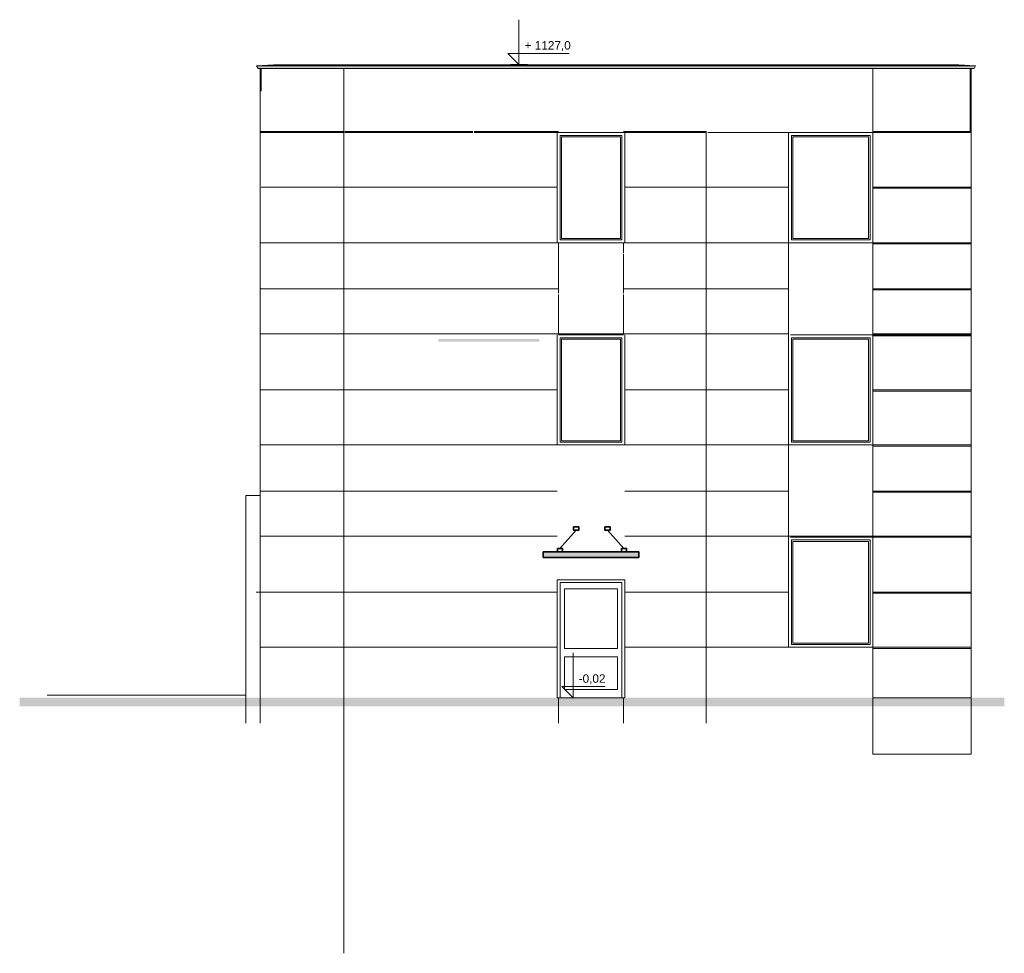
# Model space of a CAD drawing. Header units: millimetres. Extents: x 88619 to 106141, y 19476 to 36093.
import ezdxf

# ---------------------------------------------------------------- set-up
doc = ezdxf.new("R2010")
doc.units = ezdxf.units.MM
doc.header["$MEASUREMENT"] = 0
for name, color, linetype, lineweight, true_color in [('Konstrukcja - Belki_Nr_pióra__1', 7, 'Continuous', 13, 0x6879ec), ('Konstrukcja - Belki_Nr_pióra__61', 7, 'Continuous', 18, 0x6a6a6a), ('Nowe_0_Nr_pióra__105', 7, 'Continuous', 13, 0xcccccc), ('Nowe_0_Nr_pióra__61', 7, 'Continuous', 18, 0x6a6a6a), ('Nowe_0_Nr_pióra__62', 7, 'Continuous', 18, 0xaaaaaa), ('Nowe_0_Nr_pióra__82', 7, 'Continuous', 13, 0xaaaaaa), ('Nowe_2D - Ogólne_Nr_pióra__87', 7, 'Continuous', 13, 0x6a6a6a), ('Nowe_Konstrukcja - Dachy_Nr_pióra__92', 7, 'Continuous', 13, 0x6a6a6a), ('Nowe_Konstrukcja - Ściany zew_Nr_pióra__105', 7, 'Continuous', 13, 0xcccccc), ('Nowe_Konstrukcja - Ściany zew_Nr_pióra__61', 7, 'Continuous', 18, 0x6a6a6a), ('Nowe_Konstrukcja - Ściany zew_Nr_pióra__82', 7, 'Continuous', 13, 0xaaaaaa), ('Nowe_Konstrukcja - Ściany zew_Nr_pióra__87', 7, 'Continuous', 13, 0x6a6a6a), ('Nowe_Wymiarowanie - Ogólne_Nr_pióra__81', 7, 'Continuous', 13, 0x6a6a6a)]:
    doc.layers.add(name, color=color, linetype=linetype, lineweight=lineweight, true_color=true_color)
for name, color, linetype, lineweight in [('Konstrukcja - Belki_Nr_pióra__21', 7, 'Continuous', 20), ('Nowe_Konstrukcja - Stropy_Nr_pióra__3', 7, 'Continuous', 13), ('Nowe_Konstrukcja - Ściany zew_Nr_pióra__3', 7, 'Continuous', 13), ('Nowe_Polilinia#1_Nr_pióra__7', 7, 'Continuous', 35), ('Nowe_Wymiarowanie - Ogólne_Nr_pióra__21', 7, 'Continuous', 20), ('Nowe_Wymiarowanie - Ogólne_Nr_pióra__41', 7, 'Continuous', 13), ('Nowe_Wypełnienie_Nr_pióra__7', 7, 'Continuous', 35)]:
    doc.layers.add(name, color=color, linetype=linetype, lineweight=lineweight)
doc.layers.add('Nowe_Konstrukcja - Dachy', color=7, linetype='Continuous')
doc.layers.add('Nowe_Wymiarowanie - Ogólne', color=7, linetype='Continuous')
doc.styles.add('STYL_AUTOMATYCZNY_1', font='arial.ttf')
pattern_1 = [(180, (1808.36, 24022.97), (2e-09, 68), []), (90, (1808.36, 24022.97), (204, 0), [68, -68]), (90, (1706.36, 24090.97), (204, 0), [68, -68])]

# ---------------------------------------------------------------- blocks, each defined once
blk = doc.blocks.new('*X2')
at = {"layer": 'Nowe_Konstrukcja - Dachy_Nr_pióra__92', "linetype": 'Continuous', "lineweight": 13, "true_color": 0x6a6a6a}
blk.add_hatch(color=251, dxfattribs=at).paths.add_polyline_path([(97867, 30360), (97867, 30411), (96067, 30411), (96067, 30360)])
blk = doc.blocks.new('ElemPrzekroju_1_4')
at = {"layer": 'Nowe_Konstrukcja - Dachy', "lineweight": 0}
blk.add_blockref('*X2', (0, 0), dxfattribs=at)
blk = doc.blocks.new('Wymiary_1_4', base_point=(97504, 35293))
at = {"layer": 'Nowe_Wymiarowanie - Ogólne_Nr_pióra__81', "color": 251, "linetype": 'Continuous', "lineweight": 13, "true_color": 0x6a6a6a}
for p, q in [((97504, 35293), (97504, 36093)), ((97504, 35293), (97304, 35493)), ((97304, 35493), (97504, 35493)), ((97504, 35493), (98395, 35493)), ((97504, 35293), (97354, 35293)), ((97504, 35293), (97654, 35293))]:
    blk.add_line(p, q, dxfattribs=at)
at = {"layer": 'Nowe_Wymiarowanie - Ogólne_Nr_pióra__41', "color": 7, "lineweight": 13, "insert": (97604, 35533), "char_height": 150, "attachment_point": 7, "style": 'STYL_AUTOMATYCZNY_1'}
blk.add_mtext('\\A1;{\\pql;\\fArial|b0|i0|c238|p0;\\W1.000000;+ 1127,0}', dxfattribs=at)
blk = doc.blocks.new('Wymiary_2_4', base_point=(98466, 24023))
at = {"layer": 'Nowe_Wymiarowanie - Ogólne_Nr_pióra__21', "color": 7, "linetype": 'Continuous', "lineweight": 20}
for p, q in [((98466, 24023), (98466, 24823)), ((98466, 24023), (98266, 24223)), ((98266, 24223), (98466, 24223)), ((98466, 24223), (99035, 24223)), ((98466, 24023), (98316, 24023)), ((98466, 24023), (98616, 24023))]:
    blk.add_line(p, q, dxfattribs=at)
at = {"layer": 'Nowe_Wymiarowanie - Ogólne_Nr_pióra__41', "color": 7, "lineweight": 13, "insert": (98566, 24263), "char_height": 150, "attachment_point": 7, "style": 'STYL_AUTOMATYCZNY_1'}
blk.add_mtext('\\A1;{\\pql;\\fArial|b0|i0|c238|p0;\\W1.000000;-0,02}', dxfattribs=at)

msp = doc.modelspace()

# ---------------------------------------------------------------- hatches: boundary and pattern name
at = {"layer": 'Konstrukcja - Belki_Nr_pióra__1', "linetype": 'Continuous', "lineweight": 13, "true_color": 0x6879ec}
h = msp.add_hatch(dxfattribs=at)
h.set_pattern_fill('Cegła___wiązanie_wozówko_52', color=171, style=0, pattern_type=2)
h.set_pattern_definition(pattern_1)
h.paths.add_polyline_path([(92885, 35223), (92885, 35223), (105580, 35223), (105580, 35223)])
h = msp.add_hatch(dxfattribs=at)
h.set_pattern_fill('Cegła___wiązanie_wozówko_52', color=171, style=0, pattern_type=2)
h.set_pattern_definition(pattern_1)
h.paths.add_polyline_path([(92885, 35223), (92885, 35223), (105580, 35223), (105580, 35223)])
at = {"layer": 'Konstrukcja - Belki_Nr_pióra__21', "linetype": 'Continuous', "lineweight": 20}
h = msp.add_hatch(dxfattribs=at)
h.set_pattern_fill('Cegła___wiązanie_wozówko_52', style=0, pattern_type=2)
h.set_pattern_definition([(180, (1808.3615, 41293.1894), (-1e-08, 3.34772341), []), (90, (1808.36, 41293.19), (204, 0), [3.347723, -3.347723]), (90, (1706.36, 41296.54), (204, 0), [3.347723, -3.347723])])
h.paths.add_polyline_path([(92835, 35273), (105630, 35273), (105330, 35288), (93135, 35288)])
at = {"layer": 'Konstrukcja - Belki_Nr_pióra__61', "linetype": 'Continuous', "lineweight": 18, "true_color": 0x6a6a6a}
msp.add_hatch(color=251, dxfattribs=at).paths.add_polyline_path([(105630, 35273), (92835, 35273), (92860, 35223), (105605, 35223)])
at = {"layer": 'Nowe_2D - Ogólne_Nr_pióra__87', "linetype": 'Continuous', "lineweight": 0, "true_color": 0x353535}
msp.add_hatch(color=250, dxfattribs=at).paths.add_polyline_path([(97935, 26623), (99635, 26623), (99635, 26523), (97935, 26523)])
at = {"layer": 'Nowe_Konstrukcja - Ściany zew_Nr_pióra__3', "linetype": 'Continuous', "lineweight": 13}
msp.add_hatch(color=7, dxfattribs=at).paths.add_polyline_path([(88619, 24023), (106141, 24023), (106141, 23873), (88619, 23873)])

# ---------------------------------------------------------------- linework, layer by layer
at = {"layer": 'Konstrukcja - Belki_Nr_pióra__1', "color": 171, "linetype": 'Continuous', "lineweight": 13, "true_color": 0x6879ec}
for p, q in [((92885, 35223), (105580, 35223)), ((92885, 35223), (92885, 35223)), ((105580, 35223), (105580, 35223))]:
    msp.add_line(p, q, dxfattribs=at)
at = {"layer": 'Konstrukcja - Belki_Nr_pióra__21', "color": 7, "linetype": 'Continuous', "lineweight": 20}
for p, q in [((93135, 35288), (92835, 35273)), ((92835, 35273), (92860, 35223)), ((92835, 35273), (105630, 35273)), ((92860, 35223), (105605, 35223)), ((93135, 35288), (105330, 35288)), ((105330, 35288), (105630, 35273)), ((105630, 35273), (105605, 35223))]:
    msp.add_line(p, q, dxfattribs=at)
at = {"layer": 'Nowe_0_Nr_pióra__105', "color": 254, "linetype": 'Continuous', "lineweight": 13, "true_color": 0xcccccc}
msp.add_line((100835, 34103), (100835, 23573), dxfattribs=at)
at = {"layer": 'Nowe_0_Nr_pióra__61', "color": 251, "linetype": 'Continuous', "lineweight": 18, "true_color": 0x6a6a6a}
msp.add_line((105550, 35223), (105550, 23573), dxfattribs=at)
at = {"layer": 'Nowe_0_Nr_pióra__62', "color": 253, "linetype": 'Continuous', "lineweight": 18, "true_color": 0xaaaaaa}
for p, q in [((92900, 30503), (102301, 30503)), ((103801, 30503), (105550, 30503))]:
    msp.add_line(p, q, dxfattribs=at)
at = {"layer": 'Nowe_0_Nr_pióra__82', "color": 253, "linetype": 'Continuous', "lineweight": 13, "true_color": 0xaaaaaa}
for p, q in [((92913, 33113), (98185, 33113)), ((99385, 33113), (102301, 33113)), ((103801, 33113), (105550, 33113)), ((92911, 32123), (105550, 32123)), ((92910, 31303), (98205, 31303)), ((99365, 31303), (102301, 31303)), ((103801, 31303), (105550, 31303)), ((92908, 29503), (98185, 29503)), ((99385, 29503), (102301, 29503)), ((103801, 29503), (105550, 29503)), ((92907, 28523), (105550, 28523)), ((98185, 27703), (92900, 27703)), ((102301, 27703), (99385, 27703)), ((105550, 27703), (103801, 27703)), ((92904, 26903), (98185, 26903)), ((99385, 26903), (105550, 26903)), ((92828, 25903), (98185, 25903)), ((99385, 25903), (102301, 25903)), ((103801, 25903), (105550, 25903)), ((92900, 24923), (98185, 24923)), ((99385, 24923), (105550, 24923))]:
    msp.add_line(p, q, dxfattribs=at)
at = {"layer": 'Nowe_Konstrukcja - Stropy_Nr_pióra__3', "color": 7, "linetype": 'Continuous', "lineweight": 13}
msp.add_line((89110, 24073), (92643, 24073), dxfattribs=at)
at = {"layer": 'Nowe_Konstrukcja - Ściany zew_Nr_pióra__105', "color": 254, "linetype": 'Continuous', "lineweight": 13, "true_color": 0xcccccc}
msp.add_line((102301, 34083), (102301, 24923), dxfattribs=at)
at = {"layer": 'Nowe_Konstrukcja - Ściany zew_Nr_pióra__3', "color": 7, "linetype": 'Continuous', "lineweight": 13}
for p, q in [((98235, 32173), (98235, 34033)), ((98235, 34033), (99335, 34033)), ((98260, 32198), (98260, 34008)), ((98260, 34008), (99310, 34008)), ((99310, 34008), (99310, 32198)), ((99335, 34033), (99335, 32173)), ((102351, 34033), (102351, 32173)), ((103751, 34033), (102351, 34033)), ((102376, 34008), (102376, 32198)), ((103726, 34008), (102376, 34008)), ((103726, 32198), (103726, 34008)), ((103751, 32173), (103751, 34033)), ((99335, 32173), (98235, 32173)), ((99310, 32198), (98260, 32198)), ((102351, 32173), (103751, 32173)), ((102376, 32198), (103726, 32198)), ((98235, 28573), (98235, 30433)), ((98235, 30433), (99335, 30433)), ((98260, 28598), (98260, 30408)), ((98260, 30408), (99310, 30408)), ((99310, 30408), (99310, 28598)), ((99335, 30433), (99335, 28573)), ((102351, 30433), (102351, 28573)), ((103751, 30433), (102351, 30433)), ((102376, 30408), (102376, 28598)), ((103726, 30408), (102376, 30408)), ((103726, 28598), (103726, 30408)), ((103751, 28573), (103751, 30433)), ((99335, 28573), (98235, 28573)), ((99310, 28598), (98260, 28598)), ((102351, 28573), (103751, 28573)), ((102376, 28598), (103726, 28598)), ((102351, 26833), (102351, 24973)), ((103751, 26833), (102351, 26833)), ((103751, 24973), (103751, 26833)), ((102376, 26808), (102376, 24998)), ((103726, 26808), (102376, 26808)), ((103726, 24998), (103726, 26808)), ((98185, 26123), (98185, 26073)), ((98205, 26123), (98185, 26123)), ((99365, 26123), (98205, 26123)), ((99385, 26123), (99365, 26123)), ((99385, 26073), (99385, 26123)), ((98185, 26073), (98185, 25823)), ((98235, 25963), (98235, 26073)), ((98235, 26073), (99335, 26073)), ((98235, 24173), (98235, 25963)), ((98315, 25963), (98315, 24903)), ((99255, 25963), (98315, 25963)), ((99255, 24903), (99255, 25963)), ((99335, 26073), (99335, 25963)), ((99335, 25963), (99335, 24173)), ((99385, 25823), (99385, 26073)), ((98185, 25823), (98185, 25803)), ((98185, 25803), (98185, 24743)), ((99385, 25803), (99385, 25823)), ((99385, 24743), (99385, 25803)), ((98315, 24903), (99255, 24903)), ((102351, 24973), (103751, 24973)), ((102376, 24998), (103726, 24998)), ((98185, 24743), (98185, 24723)), ((98185, 24723), (98185, 24023)), ((98315, 24753), (98315, 24173)), ((99255, 24753), (98315, 24753)), ((99255, 24173), (99255, 24753)), ((99385, 24723), (99385, 24743)), ((99385, 24023), (99385, 24723)), ((98185, 24023), (98205, 24023)), ((98205, 24023), (98235, 24023)), ((98235, 24023), (98235, 24173)), ((99335, 24023), (98235, 24023)), ((98315, 24173), (99255, 24173)), ((99335, 24173), (99335, 24023)), ((99335, 24023), (99365, 24023)), ((99365, 24023), (99385, 24023))]:
    msp.add_line(p, q, dxfattribs=at)
at = {"layer": 'Nowe_Konstrukcja - Ściany zew_Nr_pióra__61', "color": 251, "linetype": 'Continuous', "lineweight": 18, "true_color": 0x6a6a6a, "flags": 128}
for points in [[(105535, 35223), (103801, 35223), (103801, 34103), (105535, 34103)], [(103801, 33113), (105550, 33113), (105550, 34087), (105535, 34087), (105535, 34082), (103801, 34082)], [(105550, 32123), (105550, 33093), (103801, 33093), (103801, 33023), (103801, 33003), (103801, 32123)], [(105550, 31303), (105550, 32103), (103801, 32103), (103801, 31923), (103801, 31303)], [(103801, 30483), (105550, 30483), (105550, 30503), (105550, 31283), (103801, 31283)], [(103801, 30463), (103801, 29503), (105550, 29503), (105550, 30463)], [(103801, 29483), (103801, 29423), (103801, 29403), (103801, 28523), (105550, 28523), (105550, 29483)], [(105550, 27703), (105550, 28323), (105550, 28343), (105550, 28503), (103801, 28503), (103801, 28323), (103801, 27703)], [(105550, 27683), (103801, 27683), (103801, 27623), (103801, 26903), (105550, 26903)], [(105550, 25903), (105550, 26903), (105545, 26903), (105545, 26883), (103801, 26883), (103801, 25903)], [(103801, 25883), (103801, 25823), (103801, 25803), (103801, 24923), (105550, 24923), (105550, 25883)], [(103801, 24023), (105550, 24023), (105550, 24903), (103801, 24903), (103801, 24743)], [(103801, 23023), (105550, 23023), (105550, 24023), (103801, 24023)]]:
    msp.add_lwpolyline(points, close=True, dxfattribs=at)
at = {"layer": 'Nowe_Konstrukcja - Ściany zew_Nr_pióra__82', "color": 253, "linetype": 'Continuous', "lineweight": 13, "true_color": 0xaaaaaa}
msp.add_line((94385, 19476), (94385, 35230), dxfattribs=at)
at = {"layer": 'Nowe_Konstrukcja - Ściany zew_Nr_pióra__87', "color": 251, "linetype": 'Continuous', "lineweight": 13, "true_color": 0x6a6a6a}
for p, q in [((92900, 35230), (92900, 34103)), ((92900, 35230), (92900, 33003)), ((92915, 34823), (92915, 35223)), ((105535, 34823), (105535, 35223)), ((105545, 34823), (105550, 34823)), ((94385, 34103), (92900, 34103)), ((92900, 34083), (94385, 34083)), ((96685, 34103), (94405, 34103)), ((94405, 34083), (96685, 34083)), ((98205, 34103), (96705, 34103)), ((96705, 34083), (98205, 34083)), ((98185, 33023), (98185, 34083)), ((98205, 34083), (99365, 34083)), ((100835, 34103), (99365, 34103)), ((99365, 34083), (100835, 34083)), ((99385, 34083), (99385, 33023)), ((100865, 34083), (102335, 34083)), ((102301, 33023), (102301, 34083)), ((102335, 34083), (103801, 34083)), ((103801, 34083), (103801, 33023)), ((92900, 33003), (92900, 31923)), ((98185, 33023), (98185, 33003)), ((98185, 33003), (98185, 32123)), ((99385, 33023), (99385, 33003)), ((99385, 33003), (99385, 32123)), ((102301, 33023), (102301, 33003)), ((102301, 33003), (102301, 32123)), ((103801, 33023), (103801, 33003)), ((103801, 33003), (103801, 32123)), ((98205, 32123), (98185, 32123)), ((98205, 32123), (99365, 32123)), ((98205, 32123), (98205, 31303)), ((99365, 32123), (99385, 32123)), ((99365, 31943), (99365, 32123)), ((102335, 32123), (102301, 32123)), ((102335, 32123), (103801, 32123)), ((103801, 31943), (103801, 32123)), ((92900, 31923), (92900, 31199)), ((98205, 31923), (98205, 31223)), ((99365, 31223), (99365, 31923)), ((103801, 31223), (103801, 31923)), ((92900, 31203), (92900, 30503)), ((98205, 31203), (98205, 30503)), ((99365, 30503), (99365, 31203)), ((103801, 30503), (103801, 31203)), ((92900, 30507), (92900, 29403)), ((98185, 29423), (98185, 30483)), ((98205, 30483), (99365, 30483)), ((99385, 30483), (99385, 29423)), ((102301, 29423), (102301, 30483)), ((102335, 30483), (103801, 30483)), ((103801, 30483), (103801, 29423)), ((92900, 29403), (92900, 28343)), ((98185, 29423), (98185, 29403)), ((98185, 29403), (98185, 28523)), ((99385, 29423), (99385, 29403)), ((99385, 29403), (99385, 28523)), ((102301, 29423), (102301, 29403)), ((102301, 29403), (102301, 28523)), ((103801, 29423), (103801, 29403)), ((103801, 29403), (103801, 28523)), ((98205, 28523), (98185, 28523)), ((98205, 28523), (99365, 28523)), ((99365, 28523), (99385, 28523)), ((102335, 28523), (102301, 28523)), ((102335, 28523), (103801, 28523)), ((103801, 28343), (103801, 28523)), ((92900, 28347), (92900, 27603)), ((103801, 27623), (103801, 28323)), ((92643, 27623), (92900, 27623)), ((92643, 23573), (92643, 27623)), ((92900, 27603), (92900, 26883)), ((103801, 26903), (103801, 27603)), ((92900, 26883), (92900, 25800)), ((102301, 25823), (102301, 26883)), ((102335, 26883), (103801, 26883)), ((103801, 26883), (103801, 25823)), ((92900, 25803), (92900, 24743)), ((102301, 25823), (102301, 25803)), ((102301, 25803), (102301, 24923)), ((103801, 25823), (103801, 25803)), ((103801, 25803), (103801, 24923)), ((102335, 24923), (102301, 24923)), ((102335, 24923), (103801, 24923)), ((103801, 24743), (103801, 24923)), ((92900, 24749), (92900, 24023)), ((103801, 24023), (103801, 24723)), ((92900, 24023), (92900, 23573)), ((94385, 24023), (94385, 23573)), ((98205, 24023), (98205, 23573)), ((99365, 23573), (99365, 24023)), ((103801, 23023), (103801, 24023)), ((105550, 23023), (105550, 24023))]:
    msp.add_line(p, q, dxfattribs=at)
at = {"layer": 'Nowe_Polilinia#1_Nr_pióra__7', "color": 7, "linetype": 'Continuous', "lineweight": 35, "flags": 128}
for points in [[(98232, 26683), (98522, 27004)], [(99369, 26683), (99079, 27004)]]:
    msp.add_lwpolyline(points, dxfattribs=at)
at = {"layer": 'Nowe_Wypełnienie_Nr_pióra__7', "color": 7, "linetype": 'Continuous', "lineweight": 35, "flags": 128}
for points in [[(98477, 27064), (98568, 27064), (98568, 27004), (98477, 27004)], [(99033, 27064), (99124, 27064), (99124, 27004), (99033, 27004)], [(98187, 26683), (98278, 26683), (98278, 26623), (98187, 26623)], [(99328, 26683), (99419, 26683), (99419, 26623), (99328, 26623)], [(97935, 26623), (99635, 26623), (99635, 26523), (97935, 26523)]]:
    msp.add_lwpolyline(points, close=True, dxfattribs=at)

# ---------------------------------------------------------------- block references
at = {"layer": 'Nowe_Konstrukcja - Dachy', "lineweight": 0}
msp.add_blockref('ElemPrzekroju_1_4', (0, 0), dxfattribs=at)
at = {"layer": 'Nowe_Wymiarowanie - Ogólne', "color": 251, "linetype": 'Continuous', "lineweight": 13, "true_color": 0x6a6a6a}
msp.add_blockref('Wymiary_1_4', (97504, 35293), dxfattribs=at)
at = {"layer": 'Nowe_Wymiarowanie - Ogólne', "color": 7, "linetype": 'Continuous', "lineweight": 20}
msp.add_blockref('Wymiary_2_4', (98466, 24023), dxfattribs=at)

doc.saveas('drawing.dxf')
